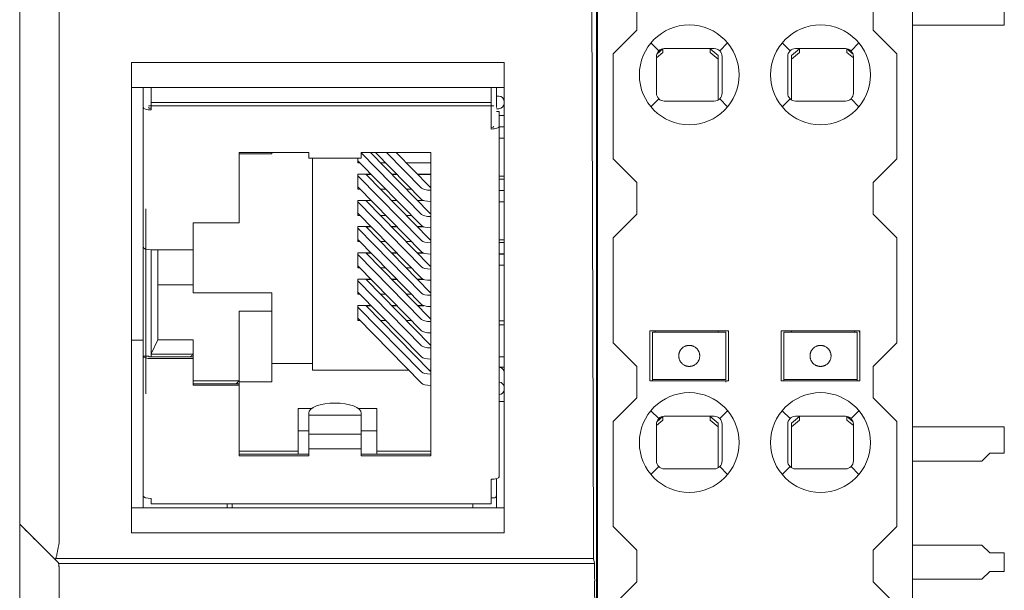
# Model space of a CAD drawing. Header units: millimetres. Extents: x 35 to 385, y -587 to 211.
# Tile 128 of 133: x 157 to 194, y 128 to 150. Entities that reach past the tile are written whole.
import ezdxf

# ---------------------------------------------------------------- set-up
doc = ezdxf.new("R2010")
doc.units = ezdxf.units.MM
for name, color, linetype, true_color in [('1', 7, 'Continuous', 0xffffff), ('10', 7, 'Continuous', 0xffffff), ('11', 7, 'Continuous', 0xffffff)]:
    doc.layers.add(name, color=color, linetype=linetype, true_color=true_color)

msp = doc.modelspace()

# ---------------------------------------------------------------- linework, layer by layer
at = {"layer": '1', "color": 155, "linetype": 'Continuous', "lineweight": 18}
for p, q in [((194.351, 150.995), (194.351, 149.995)), ((190.851, 149.995), (194.351, 149.995)), ((161.558, 146.855), (161.558, 147.618)), ((161.858, 147.141), (161.858, 147.618)), ((174.808, 147.618), (174.808, 147.141)), ((175.008, 146.855), (175.008, 147.618)), ((175.298, 147.095), (175.298, 147.618)), ((175.298, 147.38), (175.308, 147.38)), ((161.858, 146.764), (161.858, 147.141)), ((174.808, 147.141), (174.808, 146.764)), ((175.098, 147.286), (175.008, 147.286)), ((175.298, 147), (175.298, 147.095)), ((161.558, 146.855), (161.558, 141.531)), ((174.808, 146.764), (174.808, 146.035)), ((175.008, 146.809), (175.098, 146.809)), ((175.008, 146.705), (175.108, 146.705)), ((175.108, 146.127), (175.108, 146.705)), ((175.308, 146.551), (175.108, 146.551)), ((175.308, 146.549), (175.108, 146.549)), ((175.108, 132.791), (175.108, 146.127)), ((175.308, 146.121), (175.108, 146.121)), ((175.308, 146.113), (175.108, 146.113)), ((175.308, 145.684), (175.108, 145.684)), ((167.858, 145.14), (165.208, 145.14)), ((165.208, 145.14), (165.208, 142.458)), ((166.458, 145.087), (166.458, 145.14)), ((167.858, 144.931), (167.858, 145.14)), ((169.858, 145.14), (169.858, 144.931)), ((172.508, 145.14), (169.858, 145.14)), ((169.858, 145.128), (172.148, 142.786)), ((172.484, 142.817), (170.212, 145.14)), ((172.148, 143.358), (170.405, 145.14)), ((170.825, 145.14), (172.148, 143.787)), ((172.484, 143.817), (171.19, 145.14)), ((172.508, 133.595), (172.508, 145.14)), ((165.208, 145.087), (166.458, 145.087)), ((167.858, 144.931), (169.858, 144.931)), ((168.008, 144.931), (168.008, 136.855)), ((169.731, 144.931), (169.731, 144.747)), ((172.148, 142.358), (169.731, 144.829)), ((169.731, 144.747), (169.811, 144.747)), ((170.596, 144.747), (170.79, 144.747)), ((171.574, 144.747), (172.508, 144.747)), ((169.731, 144.318), (169.731, 143.747)), ((170.231, 144.318), (169.731, 144.318)), ((169.731, 144.258), (172.148, 141.786)), ((172.484, 141.817), (170.037, 144.318)), ((170.045, 144.31), (170.239, 144.31)), ((171.209, 144.318), (171.015, 144.318)), ((171.023, 144.31), (171.217, 144.31)), ((172.508, 144.318), (171.993, 144.318)), ((172.001, 144.31), (172.508, 144.31)), ((175.308, 144.237), (175.108, 144.237)), ((175.308, 144.13), (175.108, 144.13)), ((172.148, 141.358), (169.731, 143.829)), ((169.731, 143.747), (169.811, 143.747)), ((170.596, 143.747), (170.79, 143.747)), ((171.574, 143.747), (171.768, 143.747)), ((175.308, 143.701), (175.108, 143.701)), ((175.308, 143.694), (175.108, 143.694)), ((169.731, 143.318), (169.731, 142.747)), ((170.231, 143.318), (169.731, 143.318)), ((169.731, 143.257), (172.148, 140.786)), ((172.484, 140.817), (170.037, 143.318)), ((170.045, 143.31), (170.239, 143.31)), ((171.209, 143.318), (171.015, 143.318)), ((171.023, 143.31), (171.217, 143.31)), ((172.217, 143.318), (171.993, 143.318)), ((172.001, 143.31), (172.242, 143.31)), ((175.308, 143.265), (175.108, 143.265)), ((172.148, 140.357), (169.731, 142.829)), ((169.731, 142.747), (169.811, 142.747)), ((170.596, 142.747), (170.79, 142.747)), ((171.574, 142.747), (171.768, 142.747)), ((163.458, 142.458), (163.458, 141.439)), ((165.208, 142.458), (163.458, 142.458)), ((169.731, 142.318), (169.731, 141.747)), ((169.731, 142.318), (170.231, 142.318)), ((169.731, 142.257), (172.148, 139.786)), ((172.484, 139.816), (170.037, 142.318)), ((170.239, 142.31), (170.045, 142.31)), ((171.015, 142.318), (171.209, 142.318)), ((171.217, 142.31), (171.023, 142.31)), ((171.993, 142.318), (172.217, 142.318)), ((172.242, 142.31), (172.001, 142.31)), ((172.148, 139.357), (169.731, 141.829)), ((175.308, 141.817), (175.108, 141.817)), ((161.558, 137.387), (161.558, 141.531)), ((163.458, 141.439), (161.858, 141.439)), ((161.858, 141.439), (161.858, 137.37)), ((162.108, 141.439), (162.108, 138.014)), ((163.458, 141.439), (163.458, 139.796)), ((169.811, 141.747), (169.731, 141.747)), ((170.79, 141.747), (170.596, 141.747)), ((171.768, 141.747), (171.574, 141.747)), ((175.308, 141.711), (175.108, 141.711)), ((169.731, 141.318), (169.731, 140.746)), ((169.731, 141.318), (170.231, 141.318)), ((169.731, 141.257), (172.148, 138.786)), ((172.484, 138.816), (170.037, 141.318)), ((170.239, 141.31), (170.045, 141.31)), ((171.015, 141.318), (171.209, 141.318)), ((171.217, 141.31), (171.023, 141.31)), ((171.993, 141.318), (172.217, 141.318)), ((172.242, 141.31), (172.001, 141.31)), ((175.308, 141.282), (175.108, 141.282)), ((175.308, 141.274), (175.108, 141.274)), ((172.148, 138.357), (169.731, 140.829)), ((169.811, 140.746), (169.731, 140.746)), ((170.79, 140.746), (170.596, 140.746)), ((171.768, 140.746), (171.574, 140.746)), ((175.308, 140.846), (175.108, 140.846)), ((169.731, 140.318), (169.731, 139.746)), ((169.731, 140.318), (170.231, 140.318)), ((169.731, 140.257), (172.148, 137.786)), ((172.484, 137.816), (170.037, 140.318)), ((170.239, 140.31), (170.045, 140.31)), ((171.015, 140.318), (171.209, 140.318)), ((171.217, 140.31), (171.023, 140.31)), ((171.993, 140.318), (172.217, 140.318)), ((172.242, 140.31), (172.001, 140.31)), ((163.458, 140.1), (162.108, 140.1)), ((163.458, 139.796), (166.458, 139.796)), ((166.458, 139.796), (166.458, 139.095)), ((172.148, 137.357), (169.731, 139.828)), ((169.811, 139.746), (169.731, 139.746)), ((170.79, 139.746), (170.596, 139.746)), ((171.768, 139.746), (171.574, 139.746)), ((169.731, 139.318), (169.731, 138.746)), ((169.731, 139.318), (170.231, 139.318)), ((169.731, 139.257), (172.148, 136.786)), ((172.484, 136.816), (170.037, 139.318)), ((170.239, 139.309), (170.045, 139.309)), ((171.015, 139.318), (171.209, 139.318)), ((171.217, 139.309), (171.023, 139.309)), ((171.993, 139.318), (172.217, 139.318)), ((172.242, 139.309), (172.001, 139.309)), ((165.208, 136.477), (165.208, 139.095)), ((165.208, 139.095), (166.458, 139.095)), ((166.458, 139.095), (166.458, 136.414)), ((172.148, 136.357), (169.731, 138.828)), ((169.811, 138.746), (169.731, 138.746)), ((170.79, 138.746), (170.596, 138.746)), ((171.768, 138.746), (171.574, 138.746)), ((175.308, 138.73), (175.108, 138.73)), ((175.108, 138.578), (175.308, 138.578)), ((162.108, 138.014), (161.872, 137.496)), ((162.108, 138.014), (163.458, 138.014)), ((163.458, 137.496), (163.458, 138.014)), ((161.758, 137.387), (161.558, 137.387)), ((161.558, 137.387), (161.558, 132.063)), ((161.858, 137.357), (163.458, 137.357)), ((161.858, 137.296), (163.458, 137.296)), ((163.458, 137.357), (163.458, 137.496)), ((163.458, 137.357), (163.458, 137.296)), ((163.458, 137.296), (163.458, 136.277)), ((166.458, 137.114), (168.008, 137.114)), ((175.308, 136.969), (175.108, 136.969)), ((168.008, 136.855), (171.661, 136.855)), ((172.445, 136.855), (172.508, 136.855)), ((175.298, 136.208), (175.298, 136.773)), ((163.458, 136.337), (165.208, 136.337)), ((163.458, 136.277), (165.208, 136.277)), ((165.208, 136.337), (165.208, 136.477)), ((166.458, 136.414), (165.208, 136.414)), ((165.208, 136.337), (165.208, 136.277)), ((165.208, 136.277), (165.208, 133.595)), ((175.298, 136.493), (175.308, 136.493)), ((175.298, 136.208), (175.298, 136.113)), ((167.458, 135.394), (167.458, 133.796)), ((167.458, 135.394), (167.967, 135.394)), ((169.748, 135.394), (170.458, 135.394)), ((170.458, 135.394), (170.458, 133.796)), ((175.308, 135.664), (175.108, 135.664)), ((167.858, 135.154), (167.858, 135.218)), ((167.858, 135.118), (167.858, 135.154)), ((167.858, 134.426), (167.858, 135.118)), ((169.858, 135.218), (169.858, 135.154)), ((169.858, 135.154), (169.858, 135.118)), ((169.858, 135.118), (169.858, 134.426)), ((194.351, 134.695), (190.851, 134.695)), ((194.351, 134.695), (194.351, 133.695)), ((167.858, 134.546), (167.458, 134.546)), ((167.858, 134.414), (167.858, 134.426)), ((167.858, 133.963), (167.858, 134.414)), ((170.458, 134.546), (169.858, 134.546)), ((169.858, 134.426), (169.858, 134.414)), ((169.858, 134.414), (169.858, 133.963)), ((167.858, 133.595), (167.858, 133.963)), ((169.858, 133.963), (169.858, 133.595)), ((165.208, 133.656), (167.858, 133.656)), ((165.208, 133.595), (167.858, 133.595)), ((167.458, 133.796), (167.458, 133.67)), ((167.458, 133.656), (167.458, 133.67)), ((169.858, 133.656), (172.508, 133.656)), ((169.858, 133.595), (172.508, 133.595)), ((170.458, 133.67), (170.458, 133.796)), ((170.458, 133.67), (170.458, 133.656)), ((193.801, 133.695), (193.501, 133.395)), ((193.801, 133.695), (194.351, 133.695)), ((193.501, 133.395), (190.851, 133.395)), ((174.808, 131.971), (174.808, 132.7)), ((175.008, 132.091), (175.008, 132.723)), ((161.558, 132.063), (161.558, 131.618)), ((175.008, 131.618), (175.008, 132.09)), ((161.858, 131.763), (161.858, 131.971)), ((161.858, 131.763), (174.808, 131.763)), ((164.758, 131.763), (164.758, 131.617)), ((164.942, 131.618), (164.942, 131.763)), ((174.108, 131.763), (174.108, 131.618)), ((174.808, 131.991), (174.908, 131.991)), ((174.808, 131.971), (174.808, 131.763)), ((190.851, 130.195), (193.501, 130.195)), ((193.501, 130.195), (193.801, 129.895)), ((194.351, 129.895), (193.801, 129.895)), ((194.351, 129.895), (194.351, 129.195)), ((193.801, 129.195), (193.501, 128.895)), ((193.801, 129.195), (194.351, 129.195)), ((193.501, 128.895), (190.851, 128.895))]:
    msp.add_line(p, q, dxfattribs=at)
at = {"layer": '1', "color": 155, "linetype": 'Continuous', "lineweight": 13}
for p, q in [((174.808, 147.05), (161.858, 147.05)), ((161.558, 141.53), (161.558, 146.854)), ((174.908, 146.919), (161.758, 146.919)), ((175.108, 132.79), (175.108, 146.126)), ((161.658, 135.952), (161.658, 142.992)), ((161.558, 132.062), (161.558, 137.386)), ((161.864, 137.466), (163.443, 137.466)), ((163.458, 137.496), (163.458, 137.296)), ((175.308, 137.359), (175.108, 137.359)), ((163.443, 136.446), (165.193, 136.446)), ((165.208, 136.476), (165.208, 136.277)), ((167.858, 135.14), (169.858, 135.14)), ((169.858, 134.419), (167.858, 134.419)), ((165.193, 133.765), (167.458, 133.765)), ((169.858, 133.857), (167.858, 133.857)), ((170.458, 133.765), (172.523, 133.765))]:
    msp.add_line(p, q, dxfattribs=at)
at = {"layer": '1', "color": 155, "linetype": 'Continuous', "lineweight": 18}
msp.add_arc((174.908, 132.091), 0.1, 270, 0, dxfattribs=at)
for centre, major_axis, ratio, start_param, end_param in [((175.098, 147.095), (0.2, 0), 0.952524, 0, 1.570796), ((161.858, 146.855), (-0.3, 0), 0.304463, 0, 1.570796), ((161.858, 146.855), (0.1, 0), 0.304463, 3.141593, 4.712389), ((175.098, 147), (0.2, 0), 0.952524, 4.712389, 6.283185), ((174.808, 146.127), (-0.3, 0), 0.304463, 1.570796, 3.141593), ((174.808, 146.127), (0.1, 0), 0.304463, 4.712389, 6.283185), ((172.508, 143.819), (-0.375, 0), 0.304463, 0.289436, 1.570796), ((172.508, 143.819), (0.025, 0), 0.304463, 3.431029, 4.712389), ((172.508, 143.391), (0.375, 0), 0.304463, 3.431029, 4.712389), ((172.508, 142.819), (-0.375, 0), 0.304463, 0.289436, 1.570796), ((172.508, 142.819), (0.025, 0), 0.304463, 3.431029, 4.712389), ((172.508, 142.39), (0.375, 0), 0.304463, 3.431029, 4.712389), ((172.508, 141.819), (-0.375, 0), 0.304463, 0.289436, 1.570796), ((172.508, 141.819), (0.025, 0), 0.304463, 3.431029, 4.712389), ((161.858, 141.531), (0.3, 0), 0.304463, 3.141593, 4.712389), ((172.508, 141.39), (0.375, 0), 0.304463, 3.431029, 4.712389), ((172.508, 140.819), (-0.375, 0), 0.304463, 0.289436, 1.570796), ((172.508, 140.819), (0.025, 0), 0.304463, 3.431029, 4.712389), ((172.508, 140.39), (0.375, 0), 0.304463, 3.431029, 4.712389), ((172.508, 139.819), (-0.375, 0), 0.304463, 0.289436, 1.570796), ((172.508, 139.819), (0.025, 0), 0.304463, 3.431029, 4.712389), ((172.508, 139.39), (0.375, 0), 0.304463, 3.431029, 4.712389), ((172.508, 138.818), (-0.375, 0), 0.304463, 0.289436, 1.570796), ((172.508, 138.818), (0.025, 0), 0.304463, 3.431029, 4.712389), ((172.508, 138.39), (0.375, 0), 0.304463, 3.431029, 4.712389), ((172.508, 137.818), (-0.375, 0), 0.304463, 0.289436, 1.570796), ((172.508, 137.818), (0.025, 0), 0.304463, 3.431029, 4.712389), ((161.858, 137.387), (-0.3, 0), 0.304463, 0, 1.570796), ((161.858, 137.387), (0.1, 0), 0.304463, 3.141593, 4.712389), ((161.872, 137.401), (0.0043, 0.1), 0.132055, 0.315058, 1.885855), ((163.358, 137.401), (0.0988, 0.0988), 0.155933, 4.557701, 6.128498), ((172.508, 137.39), (0.375, 0), 0.304463, 3.431029, 4.712389), ((172.508, 136.818), (-0.375, 0), 0.304463, 0.289436, 1.570796), ((172.508, 136.818), (0.025, 0), 0.304463, 3.431029, 4.712389), ((165.108, 136.382), (0.0988, 0.0988), 0.155933, 4.557701, 6.128498), ((172.508, 136.389), (0.375, 0), 0.304463, 3.431029, 4.712389), ((175.098, 136.208), (0.2, 0), 0.952524, 0, 1.520754), ((175.098, 136.113), (0.2, 0), 0.952524, 4.762431, 6.283185), ((168.858, 135.218), (-1, 0), 0.386323, 3.141593, 6.283185), ((174.808, 132.791), (0.3, 0), 0.304463, 4.712389, 6.283185), ((161.858, 132.063), (0.3, 0), 0.304463, 3.141593, 4.712389)]:
    msp.add_ellipse(centre, major_axis=major_axis, ratio=ratio, start_param=start_param, end_param=end_param, dxfattribs=at)
msp.add_open_spline([(161.558, 146.766), (161.558, 146.741), (161.558, 146.793), (161.558, 146.923)], degree=3, dxfattribs=at)
msp.add_open_spline([(175.298, 136.773), (175.298, 136.786), (175.296, 136.798), (175.293, 136.817), (175.291, 136.823), (175.287, 136.835), (175.285, 136.841), (175.277, 136.859), (175.271, 136.87), (175.257, 136.892), (175.248, 136.902), (175.23, 136.92), (175.22, 136.928), (175.204, 136.939), (175.198, 136.942), (175.186, 136.949), (175.175, 136.954), (175.162, 136.959), (175.15, 136.962), (175.143, 136.964), (175.127, 136.967), (175.118, 136.968), (175.108, 136.969)], degree=3, knots=[0, 0, 0, 0, 0.129082, 0.129082, 0.193623, 0.193623, 0.258164, 0.258164, 0.387246, 0.387246, 0.516329, 0.516329, 0.645411, 0.645411, 0.709952, 0.709952, 0.774493, 0.839034, 0.839034, 0.903575, 0.903575, 1, 1, 1, 1], dxfattribs=at)
at = {"layer": '10', "color": 155, "linetype": 'Continuous', "lineweight": 18}
for p, q in [((178.851, 168.798), (178.851, 110.398)), ((190.851, 168.798), (190.851, 110.398)), ((180.351, 149.799), (180.351, 150.998)), ((189.351, 150.998), (189.351, 149.799)), ((180.351, 149.799), (179.448, 148.896)), ((190.254, 148.896), (189.351, 149.799)), ((179.45, 144.899), (179.448, 148.896)), ((181.351, 148.955), (181.101, 148.742)), ((181.114, 148.884), (181.351, 149.086)), ((181.351, 149.04), (181.351, 149.086)), ((181.351, 148.955), (181.351, 149.04)), ((181.401, 149.098), (183.301, 149.098)), ((183.151, 149.086), (183.451, 148.831)), ((183.151, 149.086), (183.151, 149.04)), ((183.151, 149.04), (183.151, 148.955)), ((183.451, 148.699), (183.151, 148.955)), ((186.251, 148.831), (186.551, 149.086)), ((186.551, 148.955), (186.251, 148.699)), ((186.401, 149.098), (188.301, 149.098)), ((186.551, 149.04), (186.551, 149.086)), ((186.551, 148.955), (186.551, 149.04)), ((188.351, 149.086), (188.589, 148.884)), ((188.351, 149.086), (188.351, 149.04)), ((188.351, 149.04), (188.351, 148.955)), ((188.601, 148.742), (188.351, 148.955)), ((190.254, 148.896), (190.252, 144.899)), ((181.101, 147.398), (181.101, 148.798)), ((183.451, 148.831), (183.451, 148.699)), ((183.451, 148.699), (183.451, 147.138)), ((183.601, 148.798), (183.601, 147.398)), ((186.101, 147.398), (186.101, 148.798)), ((186.251, 148.699), (186.251, 148.831)), ((186.251, 147.138), (186.251, 148.699)), ((188.601, 148.798), (188.601, 147.398)), ((183.301, 147.098), (181.401, 147.098)), ((188.301, 147.098), (186.401, 147.098)), ((179.45, 144.899), (180.351, 143.998)), ((189.351, 143.998), (190.252, 144.899)), ((180.351, 142.799), (180.351, 143.998)), ((189.351, 143.998), (189.351, 142.799)), ((180.351, 142.799), (179.448, 141.896)), ((190.254, 141.896), (189.351, 142.799)), ((179.45, 137.899), (179.448, 141.896)), ((190.254, 141.896), (190.252, 137.899)), ((180.851, 138.348), (183.851, 138.348)), ((180.851, 136.448), (180.851, 138.348)), ((180.951, 138.098), (180.951, 138.298)), ((183.751, 138.298), (180.951, 138.298)), ((180.951, 138.098), (180.951, 137.952)), ((181.051, 138.298), (181.051, 138.348)), ((183.451, 138.348), (183.451, 138.298)), ((183.751, 138.298), (183.751, 138.098)), ((183.751, 138.098), (183.751, 137.952)), ((183.851, 138.348), (183.851, 136.448)), ((185.851, 136.448), (185.851, 138.348)), ((185.851, 138.348), (188.851, 138.348)), ((185.951, 138.098), (185.951, 138.298)), ((188.751, 138.298), (185.951, 138.298)), ((185.951, 138.098), (185.951, 137.952)), ((186.251, 138.298), (186.251, 138.348)), ((188.651, 138.348), (188.651, 138.298)), ((188.751, 138.298), (188.751, 138.098)), ((188.751, 138.098), (188.751, 137.952)), ((188.851, 138.348), (188.851, 136.448)), ((179.45, 137.899), (180.351, 136.998)), ((180.951, 137.759), (180.951, 137.952)), ((180.951, 137.688), (180.951, 137.759)), ((180.951, 137.398), (180.951, 137.688)), ((183.751, 137.952), (183.751, 137.759)), ((183.751, 137.759), (183.751, 137.688)), ((183.751, 137.688), (183.751, 137.398)), ((185.951, 137.759), (185.951, 137.952)), ((185.951, 137.688), (185.951, 137.759)), ((185.951, 137.398), (185.951, 137.688)), ((188.751, 137.952), (188.751, 137.759)), ((188.751, 137.759), (188.751, 137.688)), ((188.751, 137.688), (188.751, 137.398)), ((189.351, 136.998), (190.252, 137.899)), ((180.951, 137.108), (180.951, 137.398)), ((183.751, 137.398), (183.751, 137.108)), ((185.951, 137.108), (185.951, 137.398)), ((188.751, 137.398), (188.751, 137.108)), ((180.351, 135.799), (180.351, 136.998)), ((180.951, 137.037), (180.951, 137.108)), ((180.951, 136.844), (180.951, 137.037)), ((183.751, 137.108), (183.751, 137.037)), ((183.751, 137.037), (183.751, 136.844)), ((185.951, 137.037), (185.951, 137.108)), ((185.951, 136.844), (185.951, 137.037)), ((188.751, 137.108), (188.751, 137.037)), ((188.751, 137.037), (188.751, 136.844)), ((189.351, 136.998), (189.351, 135.799)), ((180.951, 136.844), (180.951, 136.698)), ((180.951, 136.498), (180.951, 136.698)), ((183.751, 136.844), (183.751, 136.698)), ((183.751, 136.698), (183.751, 136.498)), ((185.951, 136.844), (185.951, 136.698)), ((185.951, 136.498), (185.951, 136.698)), ((188.751, 136.844), (188.751, 136.698)), ((188.751, 136.698), (188.751, 136.498)), ((183.851, 136.448), (180.851, 136.448)), ((180.951, 136.448), (180.951, 136.498)), ((180.951, 136.498), (183.751, 136.498)), ((183.751, 136.448), (183.751, 136.397)), ((188.851, 136.448), (185.851, 136.448)), ((185.951, 136.448), (185.951, 136.498)), ((185.951, 136.498), (188.751, 136.498)), ((188.751, 136.498), (188.751, 136.448)), ((180.351, 135.799), (179.448, 134.896)), ((190.254, 134.896), (189.351, 135.799)), ((181.114, 134.884), (181.351, 135.086)), ((181.351, 135.04), (181.351, 135.086)), ((181.351, 134.955), (181.351, 135.04)), ((181.401, 135.098), (183.301, 135.098)), ((183.151, 135.086), (183.451, 134.831)), ((183.151, 135.086), (183.151, 135.04)), ((183.151, 135.04), (183.151, 134.955)), ((186.251, 134.831), (186.551, 135.086)), ((186.401, 135.098), (188.301, 135.098)), ((186.551, 135.04), (186.551, 135.086)), ((186.551, 134.955), (186.551, 135.04)), ((188.351, 135.086), (188.589, 134.884)), ((188.351, 135.086), (188.351, 135.04)), ((188.351, 135.04), (188.351, 134.955)), ((179.45, 130.899), (179.448, 134.896)), ((181.351, 134.955), (181.101, 134.742)), ((181.101, 133.398), (181.101, 134.798)), ((183.451, 134.699), (183.151, 134.955)), ((183.451, 134.831), (183.451, 134.699)), ((183.451, 134.699), (183.451, 133.138)), ((183.601, 134.798), (183.601, 133.398)), ((186.101, 133.398), (186.101, 134.798)), ((186.551, 134.955), (186.251, 134.699)), ((186.251, 134.699), (186.251, 134.831)), ((186.251, 133.138), (186.251, 134.699)), ((188.601, 134.742), (188.351, 134.955)), ((188.601, 134.798), (188.601, 133.398)), ((190.254, 134.896), (190.252, 130.899)), ((183.301, 133.098), (181.401, 133.098)), ((188.301, 133.098), (186.401, 133.098)), ((179.45, 130.899), (180.351, 129.998)), ((189.351, 129.998), (190.252, 130.899)), ((180.351, 128.799), (180.351, 129.998)), ((189.351, 129.998), (189.351, 128.799)), ((180.351, 128.799), (179.448, 127.896)), ((190.254, 127.896), (189.351, 128.799))]:
    msp.add_line(p, q, dxfattribs=at)
at = {"layer": '10', "color": 155, "linetype": 'Continuous', "lineweight": 13}
for p, q in [((180.889, 149.311), (181.189, 149.01)), ((183.513, 149.01), (183.814, 149.311)), ((185.889, 149.311), (186.189, 149.01)), ((188.513, 149.01), (188.814, 149.311)), ((181.189, 147.186), (180.889, 146.885)), ((183.814, 146.885), (183.513, 147.186)), ((186.189, 147.186), (185.889, 146.885)), ((188.814, 146.885), (188.513, 147.186)), ((180.951, 138.298), (182.351, 138.298)), ((182.351, 138.298), (183.751, 138.298)), ((185.951, 138.298), (187.351, 138.298)), ((187.351, 138.298), (188.751, 138.298)), ((183.751, 136.498), (180.951, 136.498)), ((188.751, 136.498), (185.951, 136.498)), ((180.889, 135.311), (181.189, 135.01)), ((183.513, 135.01), (183.814, 135.311)), ((185.889, 135.311), (186.189, 135.01)), ((188.513, 135.01), (188.814, 135.311)), ((181.189, 133.186), (180.889, 132.885)), ((183.814, 132.885), (183.513, 133.186)), ((186.189, 133.186), (185.889, 132.885)), ((188.814, 132.885), (188.513, 133.186))]:
    msp.add_line(p, q, dxfattribs=at)
at = {"layer": '10', "color": 155, "linetype": 'Continuous', "lineweight": 18}
for centre, radius, start, end in [((182.351, 148.098), 1.9, 90, 270), ((182.351, 148.098), 1.9, 270, 90), ((187.351, 148.098), 1.9, 90, 270), ((187.351, 148.098), 1.9, 270, 90), ((181.401, 148.798), 0.3, 90, 180), ((183.301, 148.798), 0.3, 0, 90), ((186.401, 148.798), 0.3, 90, 180), ((188.301, 148.798), 0.3, 0, 90), ((181.401, 147.398), 0.3, 180, 270), ((183.301, 147.398), 0.3, 270, 0), ((186.401, 147.398), 0.3, 180, 270), ((188.301, 147.398), 0.3, 270, 0), ((188.701, 138.248), 0.15, 360, 41.8106), ((182.351, 134.098), 1.9, 90, 270), ((182.351, 134.098), 1.9, 270, 90), ((187.351, 134.098), 1.9, 90, 270), ((187.351, 134.098), 1.9, 270, 90), ((181.401, 134.798), 0.3, 90, 180), ((183.301, 134.798), 0.3, 0, 90), ((186.401, 134.798), 0.3, 90, 180), ((188.301, 134.798), 0.3, 0, 90), ((181.401, 133.398), 0.3, 180, 270), ((183.301, 133.398), 0.3, 270, 0), ((186.401, 133.398), 0.3, 180, 270), ((188.301, 133.398), 0.3, 270, 0)]:
    msp.add_arc(centre, radius, start, end, dxfattribs=at)
for centre, major_axis, start_param, end_param in [((182.351, 137.398), (-0.226, 0.33), 6.129033, 6.441456), ((182.351, 137.398), (0.253, 0.31), 6.207465, 6.519887), ((187.351, 137.398), (-0.226, 0.33), 6.129033, 6.441456), ((187.351, 137.398), (0.253, 0.31), 6.207465, 6.519887), ((182.351, 137.398), (0.217, 0.336), 2.954458, 3.26688), ((182.351, 137.398), (-0.232, 0.326), 2.970993, 3.283415), ((187.351, 137.398), (0.217, 0.336), 2.954458, 3.26688), ((187.351, 137.398), (-0.232, 0.326), 2.970993, 3.283415)]:
    msp.add_ellipse(centre, major_axis=major_axis, ratio=1, start_param=start_param, end_param=end_param, dxfattribs=at)
for points, knots in [([(181.951, 137.398), (181.951, 137.415), (181.952, 137.433), (181.956, 137.458), (181.957, 137.466), (181.96, 137.483), (181.962, 137.491), (181.968, 137.515), (181.973, 137.53), (181.982, 137.551), (181.985, 137.558), (181.991, 137.572), (181.994, 137.578), (182.004, 137.597), (182.011, 137.609), (182.022, 137.625), (182.025, 137.63), (182.032, 137.639), (182.036, 137.644), (182.046, 137.657), (182.053, 137.665), (182.066, 137.678), (182.071, 137.684), (182.076, 137.688)], [0, 0, 0, 0, 0.125, 0.125, 0.1875, 0.1875, 0.25, 0.25, 0.375, 0.375, 0.4375, 0.4375, 0.5, 0.5, 0.625, 0.625, 0.6875, 0.6875, 0.75, 0.75, 0.875, 0.875, 1, 1, 1, 1]), ([(182.627, 137.688), (182.631, 137.684), (182.637, 137.678), (182.649, 137.665), (182.656, 137.657), (182.667, 137.644), (182.67, 137.64), (182.677, 137.63), (182.681, 137.625), (182.691, 137.609), (182.698, 137.597), (182.708, 137.578), (182.712, 137.572), (182.718, 137.558), (182.721, 137.551), (182.729, 137.53), (182.734, 137.515), (182.74, 137.491), (182.742, 137.483), (182.745, 137.466), (182.748, 137.45), (182.75, 137.433), (182.751, 137.415), (182.751, 137.407), (182.751, 137.398)], [0, 0, 0, 0, 0.125, 0.125, 0.25, 0.25, 0.3125, 0.3125, 0.375, 0.375, 0.5, 0.5, 0.5625, 0.5625, 0.625, 0.625, 0.75, 0.75, 0.8125, 0.8125, 0.875, 0.9375, 0.9375, 1, 1, 1, 1]), ([(186.951, 137.398), (186.951, 137.415), (186.952, 137.433), (186.956, 137.458), (186.957, 137.466), (186.96, 137.483), (186.962, 137.491), (186.968, 137.515), (186.973, 137.53), (186.982, 137.551), (186.985, 137.558), (186.991, 137.572), (186.994, 137.578), (187.004, 137.597), (187.011, 137.609), (187.022, 137.625), (187.025, 137.63), (187.032, 137.639), (187.036, 137.644), (187.046, 137.657), (187.053, 137.665), (187.066, 137.678), (187.071, 137.684), (187.076, 137.688)], [0, 0, 0, 0, 0.125, 0.125, 0.1875, 0.1875, 0.25, 0.25, 0.375, 0.375, 0.4375, 0.4375, 0.5, 0.5, 0.625, 0.625, 0.6875, 0.6875, 0.75, 0.75, 0.875, 0.875, 1, 1, 1, 1]), ([(187.627, 137.688), (187.631, 137.684), (187.637, 137.678), (187.649, 137.665), (187.656, 137.657), (187.667, 137.644), (187.67, 137.64), (187.677, 137.63), (187.681, 137.625), (187.691, 137.609), (187.698, 137.597), (187.708, 137.578), (187.712, 137.572), (187.718, 137.558), (187.721, 137.551), (187.729, 137.53), (187.734, 137.515), (187.74, 137.491), (187.742, 137.483), (187.745, 137.466), (187.748, 137.45), (187.75, 137.433), (187.751, 137.415), (187.751, 137.407), (187.751, 137.398)], [0, 0, 0, 0, 0.125, 0.125, 0.25, 0.25, 0.3125, 0.3125, 0.375, 0.375, 0.5, 0.5, 0.5625, 0.5625, 0.625, 0.625, 0.75, 0.75, 0.8125, 0.8125, 0.875, 0.9375, 0.9375, 1, 1, 1, 1]), ([(182.076, 137.108), (182.071, 137.112), (182.066, 137.118), (182.053, 137.131), (182.047, 137.138), (182.036, 137.152), (182.032, 137.156), (182.025, 137.166), (182.022, 137.171), (182.011, 137.187), (182.004, 137.199), (181.994, 137.217), (181.991, 137.224), (181.985, 137.237), (181.982, 137.244), (181.973, 137.266), (181.968, 137.281), (181.962, 137.305), (181.96, 137.313), (181.957, 137.329), (181.954, 137.346), (181.953, 137.363), (181.952, 137.38), (181.951, 137.389), (181.951, 137.398)], [0, 0, 0, 0, 0.125, 0.125, 0.25, 0.25, 0.3125, 0.3125, 0.375, 0.375, 0.5, 0.5, 0.5625, 0.5625, 0.625, 0.625, 0.75, 0.75, 0.8125, 0.8125, 0.875, 0.9375, 0.9375, 1, 1, 1, 1]), ([(182.751, 137.398), (182.751, 137.38), (182.75, 137.363), (182.747, 137.338), (182.745, 137.33), (182.742, 137.313), (182.74, 137.305), (182.734, 137.281), (182.729, 137.266), (182.721, 137.245), (182.718, 137.238), (182.712, 137.224), (182.708, 137.218), (182.698, 137.199), (182.692, 137.187), (182.681, 137.171), (182.677, 137.166), (182.67, 137.156), (182.667, 137.152), (182.656, 137.139), (182.649, 137.131), (182.637, 137.118), (182.631, 137.112), (182.627, 137.108)], [0, 0, 0, 0, 0.125, 0.125, 0.1875, 0.1875, 0.25, 0.25, 0.375, 0.375, 0.4375, 0.4375, 0.5, 0.5, 0.625, 0.625, 0.6875, 0.6875, 0.75, 0.75, 0.875, 0.875, 1, 1, 1, 1]), ([(187.076, 137.108), (187.071, 137.112), (187.066, 137.118), (187.053, 137.131), (187.047, 137.138), (187.036, 137.152), (187.032, 137.156), (187.025, 137.166), (187.022, 137.171), (187.011, 137.187), (187.004, 137.199), (186.994, 137.217), (186.991, 137.224), (186.985, 137.237), (186.982, 137.244), (186.973, 137.266), (186.968, 137.281), (186.962, 137.305), (186.96, 137.313), (186.957, 137.329), (186.954, 137.346), (186.953, 137.363), (186.952, 137.38), (186.951, 137.389), (186.951, 137.398)], [0, 0, 0, 0, 0.125, 0.125, 0.25, 0.25, 0.3125, 0.3125, 0.375, 0.375, 0.5, 0.5, 0.5625, 0.5625, 0.625, 0.625, 0.75, 0.75, 0.8125, 0.8125, 0.875, 0.9375, 0.9375, 1, 1, 1, 1]), ([(187.751, 137.398), (187.751, 137.38), (187.75, 137.363), (187.747, 137.338), (187.745, 137.33), (187.742, 137.313), (187.74, 137.305), (187.734, 137.281), (187.729, 137.266), (187.721, 137.245), (187.718, 137.238), (187.712, 137.224), (187.708, 137.218), (187.698, 137.199), (187.692, 137.187), (187.681, 137.171), (187.677, 137.166), (187.67, 137.156), (187.667, 137.152), (187.656, 137.139), (187.649, 137.131), (187.637, 137.118), (187.631, 137.112), (187.627, 137.108)], [0, 0, 0, 0, 0.125, 0.125, 0.1875, 0.1875, 0.25, 0.25, 0.375, 0.375, 0.4375, 0.4375, 0.5, 0.5, 0.625, 0.625, 0.6875, 0.6875, 0.75, 0.75, 0.875, 0.875, 1, 1, 1, 1])]:
    msp.add_open_spline(points, degree=3, knots=knots, dxfattribs=at)
for points in [[(182.524, 137.759), (182.522, 137.76), (182.517, 137.762), (182.508, 137.766), (182.496, 137.771), (182.483, 137.776), (182.466, 137.781), (182.447, 137.786), (182.426, 137.791), (182.403, 137.795), (182.377, 137.797), (182.351, 137.798), (182.325, 137.797), (182.3, 137.795), (182.277, 137.791), (182.255, 137.786), (182.236, 137.781), (182.22, 137.776), (182.206, 137.771), (182.195, 137.766), (182.185, 137.762), (182.181, 137.76), (182.178, 137.759)], [(187.524, 137.759), (187.522, 137.76), (187.517, 137.762), (187.508, 137.766), (187.496, 137.771), (187.483, 137.776), (187.466, 137.781), (187.447, 137.786), (187.426, 137.791), (187.403, 137.795), (187.377, 137.797), (187.351, 137.798), (187.325, 137.797), (187.3, 137.795), (187.277, 137.791), (187.255, 137.786), (187.236, 137.781), (187.22, 137.776), (187.206, 137.771), (187.195, 137.766), (187.185, 137.762), (187.181, 137.76), (187.178, 137.759)], [(182.178, 137.037), (182.181, 137.036), (182.185, 137.034), (182.195, 137.03), (182.206, 137.025), (182.22, 137.02), (182.236, 137.015), (182.255, 137.009), (182.277, 137.005), (182.3, 137.001), (182.325, 136.998), (182.351, 136.998), (182.377, 136.998), (182.403, 137.001), (182.426, 137.005), (182.447, 137.009), (182.466, 137.015), (182.483, 137.02), (182.496, 137.025), (182.508, 137.03), (182.517, 137.034), (182.522, 137.036), (182.524, 137.037)], [(187.178, 137.037), (187.181, 137.036), (187.185, 137.034), (187.195, 137.03), (187.206, 137.025), (187.22, 137.02), (187.236, 137.015), (187.255, 137.009), (187.277, 137.005), (187.3, 137.001), (187.325, 136.998), (187.351, 136.998), (187.377, 136.998), (187.403, 137.001), (187.426, 137.005), (187.447, 137.009), (187.466, 137.015), (187.483, 137.02), (187.496, 137.025), (187.508, 137.03), (187.517, 137.034), (187.522, 137.036), (187.524, 137.037)]]:
    msp.add_open_spline(points, degree=3, dxfattribs=at)
at = {"layer": '11', "color": 155, "linetype": 'Continuous', "lineweight": 18}
for p, q in [((178.815, 168.966), (178.815, 120.36)), ((156.851, 152.329), (156.851, 105.995)), ((156.851, 131.732), (156.851, 152.328)), ((158.351, 152.094), (158.351, 130.35)), ((178.699, 130.35), (178.638, 152.094)), ((161.108, 148.57), (161.108, 130.665)), ((161.108, 148.57), (175.308, 148.57)), ((175.308, 130.665), (175.308, 148.57)), ((175.308, 147.618), (161.108, 147.618)), ((161.558, 137.995), (161.108, 137.995)), ((161.108, 131.618), (175.308, 131.618)), ((175.308, 130.665), (161.108, 130.665)), ((156.851, 107.734), (156.851, 130.454)), ((158.197, 129.648), (158.326, 129.519)), ((178.707, 129.655), (178.741, 129.519)), ((158.351, 128.806), (158.351, 107.277)), ((178.749, 128.824), (178.806, 108.481))]:
    msp.add_line(p, q, dxfattribs=at)
at = {"layer": '11', "color": 155, "linetype": 'Continuous', "lineweight": 13}
for p, q in [((158.197, 129.649), (156.851, 130.995)), ((178.705, 129.68), (158.225, 129.68)), ((158.334, 129.495), (178.743, 129.495))]:
    msp.add_line(p, q, dxfattribs=at)
at = {"layer": '11', "color": 155, "linetype": 'Continuous', "lineweight": 18}
for centre, major_axis, ratio, start_param, end_param in [((157.351, 130.655), (-0.808, 0.808), 0.730204, 3.607185, 3.772303), ((178.707, 130.655), (0, 1), 0.008727, 1.880171, 3.106686), ((178.741, 128.52), (0, 1), 0.008727, 5.021764, 6.248279)]:
    msp.add_ellipse(centre, major_axis=major_axis, ratio=ratio, start_param=start_param, end_param=end_param, dxfattribs=at)
for points, knots in [([(156.851, 130.995), (156.851, 130.995), (156.851, 130.998), (156.851, 131.013), (156.851, 131.025), (156.851, 131.048), (156.851, 131.057), (156.851, 131.078), (156.851, 131.089), (156.851, 131.125), (156.851, 131.154), (156.851, 131.203), (156.851, 131.221), (156.851, 131.258), (156.851, 131.278), (156.851, 131.338), (156.851, 131.382), (156.851, 131.452), (156.851, 131.476), (156.851, 131.525), (156.851, 131.55), (156.851, 131.626), (156.851, 131.679), (156.851, 131.732)], [0, 0, 0, 0, 0.125, 0.125, 0.25, 0.25, 0.3125, 0.3125, 0.375, 0.375, 0.5, 0.5, 0.5625, 0.5625, 0.625, 0.625, 0.75, 0.75, 0.8125, 0.8125, 0.875, 0.875, 1, 1, 1, 1]), ([(156.851, 130.454), (156.851, 130.493), (156.851, 130.531), (156.851, 130.605), (156.851, 130.641), (156.851, 130.692), (156.851, 130.709), (156.851, 130.741), (156.851, 130.757), (156.851, 130.801), (156.851, 130.828), (156.851, 130.864), (156.851, 130.876), (156.851, 130.892), (156.851, 130.897), (156.851, 130.907), (156.851, 130.931), (156.851, 130.949), (156.851, 130.967), (156.851, 130.972), (156.851, 130.98), (156.851, 130.984), (156.851, 130.992), (156.851, 130.995), (156.851, 130.995)], [0, 0, 0, 0, 0.125, 0.125, 0.25, 0.25, 0.3125, 0.3125, 0.375, 0.375, 0.5, 0.5, 0.5625, 0.5625, 0.59375, 0.59375, 0.625, 0.75, 0.75, 0.8125, 0.8125, 0.875, 0.875, 1, 1, 1, 1]), ([(158.197, 129.648), (157.963, 129.883), (157.728, 130.118), (157.275, 130.57), (157.063, 130.782), (156.851, 130.995)], [0, 0, 0, 0, 0.530991, 0.530991, 1, 1, 1, 1]), ([(158.206, 129.655), (158.211, 129.657), (158.215, 129.662), (158.224, 129.676), (158.228, 129.687), (158.234, 129.706), (158.236, 129.714), (158.24, 129.73), (158.243, 129.738), (158.249, 129.766), (158.254, 129.788), (158.264, 129.835), (158.27, 129.861), (158.279, 129.904), (158.282, 129.919), (158.288, 129.95), (158.291, 129.965), (158.301, 130.014), (158.308, 130.048), (158.319, 130.102), (158.323, 130.121), (158.33, 130.159), (158.334, 130.178), (158.337, 130.198)], [0, 0, 0, 0, 0.125, 0.125, 0.25, 0.25, 0.3125, 0.3125, 0.375, 0.375, 0.5, 0.5, 0.625, 0.625, 0.6875, 0.6875, 0.75, 0.75, 0.875, 0.875, 0.9375, 0.9375, 1, 1, 1, 1]), ([(158.351, 128.824), (158.35, 128.873), (158.35, 128.921), (158.35, 129.012), (158.351, 129.055), (158.351, 129.118), (158.352, 129.139), (158.352, 129.178), (158.352, 129.197), (158.352, 129.252), (158.351, 129.286), (158.35, 129.324), (158.35, 129.332), (158.349, 129.347), (158.349, 129.354), (158.348, 129.375), (158.347, 129.388), (158.345, 129.424), (158.342, 129.445), (158.339, 129.47), (158.338, 129.478), (158.335, 129.491), (158.334, 129.497), (158.33, 129.512), (158.328, 129.517), (158.326, 129.519)], [0, 0, 0, 0, 0.125, 0.125, 0.25, 0.25, 0.3125, 0.3125, 0.375, 0.375, 0.5, 0.5, 0.53125, 0.53125, 0.5625, 0.5625, 0.625, 0.625, 0.75, 0.75, 0.8125, 0.8125, 0.875, 0.875, 1, 1, 1, 1])]:
    msp.add_open_spline(points, degree=3, knots=knots, dxfattribs=at)
for points in [[(158.197, 129.648), (158.195, 129.651), (158.198, 129.653), (158.206, 129.655)], [(158.326, 129.519), (158.326, 129.519), (158.326, 129.519), (158.326, 129.519)], [(158.351, 128.824), (158.351, 128.818), (158.351, 128.812), (158.351, 128.806)]]:
    msp.add_open_spline(points, degree=3, dxfattribs=at)

doc.saveas('drawing.dxf')
